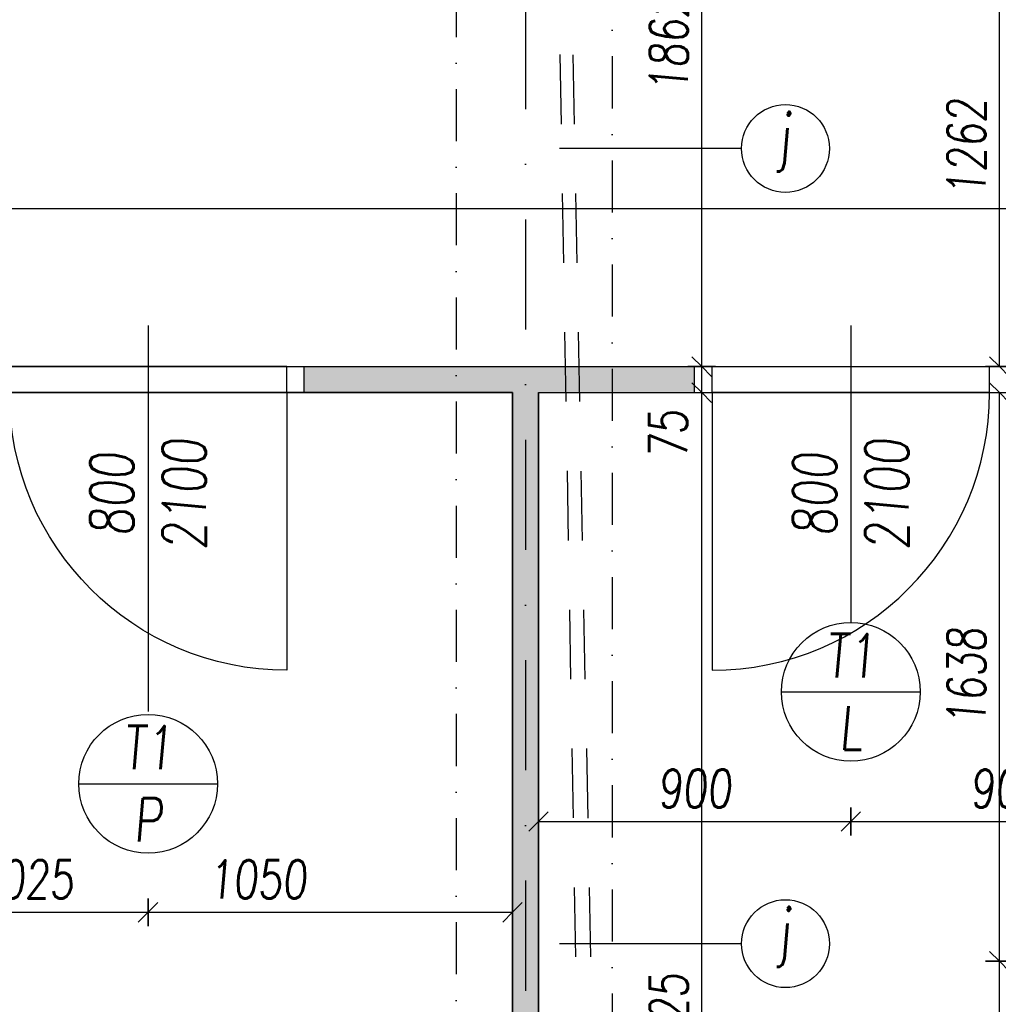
# Model space of a CAD drawing. Header units: millimetres. Extents: x 247761 to 294611, y 172579 to 236863.
# Tile 248 of 256: x 267853 to 270673, y 177918 to 180755. Entities that reach past the tile are written whole.
import ezdxf

# ---------------------------------------------------------------- set-up
doc = ezdxf.new("R2010")
doc.units = ezdxf.units.MM
for name, pattern in [('CK_Čerchovaná 50', [6, 3, -1.5, 0, -1.5]), ('ČERCHOVANÁ', [25.4, 12.7, -6.35, 0, -6.35]), ('ČÁRKOVANÁ01-01', [2, 1, -1])]:
    doc.linetypes.add(name, pattern=pattern)
doc.layers.add('DVERE', color=7, linetype='Continuous', true_color=0xf00000)
for name, color, linetype in [('KOTY', 7, 'Continuous'), ('KOTY 50', 7, 'Continuous'), ('KOTY-DVERE', 8, 'Continuous'), ('NOVA', 240, 'Continuous'), ('NOVÁ TENKÁ', 240, 'Continuous'), ('OSY', 7, 'Continuous'), ('TENKA', 4, 'Continuous'), ('ŠRAFA', 253, 'Continuous')]:
    doc.layers.add(name, color=color, linetype=linetype)
doc.layers.add('PLOCHY_MISTNOSTI', color=180, linetype='Continuous', plot=False)
doc.styles.add('CS-ROMANS', font='romans.shx', dxfattribs={"width": 0.75, "oblique": 5})
doc.dimstyles.new('A_KÓTA_50', dxfattribs={"dimtxt": 110, "dimasz": 2, "dimexe": 100, "dimexo": 1500, "dimgap": 40, "dimtad": 1, "dimrnd": 1, "dimdsep": 46, "dimtxsty": 'CS-ROMANS', "dimblk": 'KOT_CARA20', "dimcen": 45, "dimse1": 1, "dimse2": 1, "dimclrd": 256, "dimclre": 256, "dimclrt": 256, "dimadec": 0, "dimazin": 0, "dimtfac": 1, "dimtix": 1, "dimtmove": 2, "dimatfit": 3, "dimldrblk": 'OBLIQUE', "dimfxl": 0, "dimtolj": 1, "dimarcsym": 0})

# ---------------------------------------------------------------- blocks, each defined once
blk = doc.blocks.new('KOT_CARA20')
for p, q in [((0, 20), (0, -20)), ((0, 0), (-14.1, -14.1)), ((0, 0), (14.1, 14.1))]:
    blk.add_line(p, q)
blk = doc.blocks.new('*D94')
at = {"layer": 'Defpoints', "color": 0, "ltscale": 5, "transparency": 16777216}
for p in [(271148, 179217.8), (269348, 179162), (271148, 177623)]:
    blk.add_point(p, dxfattribs=at)
at = {"layer": 'KOTY 50', "lineweight": -2, "ltscale": 5, "transparency": 16777216}
blk.add_line((269350, 177623), (271146, 177623), dxfattribs=at)
at = {"layer": 'KOTY 50', "lineweight": -2, "ltscale": 5, "transparency": 16777216, "xscale": 2, "yscale": 2, "zscale": 2, "rotation": 180}
blk.add_blockref('KOT_CARA20', (269348, 177623), dxfattribs=at)
at = {"layer": 'KOTY 50', "lineweight": -2, "ltscale": 5, "transparency": 16777216, "xscale": 2, "yscale": 2, "zscale": 2}
blk.add_blockref('KOT_CARA20', (271148, 177623), dxfattribs=at)
at = {"layer": 'KOTY 50', "ltscale": 5, "transparency": 16777216, "insert": (270248, 177718), "char_height": 110, "attachment_point": 5, "style": 'CS-ROMANS'}
blk.add_mtext('\\A1;1800', dxfattribs=at)
blk = doc.blocks.new('_OBLIQUE')
at = {"color": 0, "linetype": 'ByBlock', "ltscale": 15}
blk.add_line((-0.5, -0.5), (0.5, 0.5), dxfattribs=at)
blk = doc.blocks.new('*D104')
at = {"layer": 'Defpoints', "color": 0, "ltscale": 5, "transparency": 16777216}
for p in [(268223, 179680.3), (266198, 179516.1), (268223, 178183)]:
    blk.add_point(p, dxfattribs=at)
at = {"layer": 'KOTY 50', "lineweight": -2, "ltscale": 5, "transparency": 16777216}
blk.add_line((266200, 178183), (268221, 178183), dxfattribs=at)
at = {"layer": 'KOTY 50', "lineweight": -2, "ltscale": 5, "transparency": 16777216, "xscale": 2, "yscale": 2, "zscale": 2, "rotation": 180}
blk.add_blockref('KOT_CARA20', (266198, 178183), dxfattribs=at)
at = {"layer": 'KOTY 50', "lineweight": -2, "ltscale": 5, "transparency": 16777216, "xscale": 2, "yscale": 2, "zscale": 2}
blk.add_blockref('KOT_CARA20', (268223, 178183), dxfattribs=at)
at = {"layer": 'KOTY 50', "ltscale": 5, "transparency": 16777216, "insert": (267867.3, 178278), "char_height": 110, "attachment_point": 5, "style": 'CS-ROMANS'}
blk.add_mtext('\\A1;2025', dxfattribs=at)
blk = doc.blocks.new('*D105')
at = {"layer": 'Defpoints', "color": 0, "ltscale": 5, "transparency": 16777216}
for p in [(268223, 179680.3), (269273, 178861.8), (269273, 178183)]:
    blk.add_point(p, dxfattribs=at)
at = {"layer": 'KOTY 50', "lineweight": -2, "ltscale": 5, "transparency": 16777216}
blk.add_line((268225, 178183), (269271, 178183), dxfattribs=at)
at = {"layer": 'KOTY 50', "lineweight": -2, "ltscale": 5, "transparency": 16777216, "xscale": 2, "yscale": 2, "zscale": 2, "rotation": 180}
blk.add_blockref('KOT_CARA20', (268223, 178183), dxfattribs=at)
at = {"layer": 'KOTY 50', "lineweight": -2, "ltscale": 5, "transparency": 16777216, "xscale": 2, "yscale": 2, "zscale": 2}
blk.add_blockref('KOT_CARA20', (269273, 178183), dxfattribs=at)
at = {"layer": 'KOTY 50', "ltscale": 5, "transparency": 16777216, "insert": (268538.4, 178278), "char_height": 110, "attachment_point": 5, "style": 'CS-ROMANS'}
blk.add_mtext('\\A1;1050', dxfattribs=at)
blk = doc.blocks.new('*D106')
at = {"layer": 'Defpoints', "color": 0, "ltscale": 5, "transparency": 16777216}
for p in [(269348, 179220.4), (270248, 179125.1), (270248, 178444.6)]:
    blk.add_point(p, dxfattribs=at)
at = {"layer": 'KOTY 50', "lineweight": -2, "ltscale": 5, "transparency": 16777216}
blk.add_line((269350, 178444.6), (270246, 178444.6), dxfattribs=at)
at = {"layer": 'KOTY 50', "lineweight": -2, "ltscale": 5, "transparency": 16777216, "xscale": 2, "yscale": 2, "zscale": 2, "rotation": 180}
blk.add_blockref('KOT_CARA20', (269348, 178444.6), dxfattribs=at)
at = {"layer": 'KOTY 50', "lineweight": -2, "ltscale": 5, "transparency": 16777216, "xscale": 2, "yscale": 2, "zscale": 2}
blk.add_blockref('KOT_CARA20', (270248, 178444.6), dxfattribs=at)
at = {"layer": 'KOTY 50', "ltscale": 5, "transparency": 16777216, "insert": (269798, 178539.6), "char_height": 110, "attachment_point": 5, "style": 'CS-ROMANS'}
blk.add_mtext('\\A1;900', dxfattribs=at)
blk = doc.blocks.new('*D107')
at = {"layer": 'Defpoints', "color": 0, "ltscale": 5, "transparency": 16777216}
for p in [(271148, 179217.8), (270248, 179125.1), (271148, 178444.6)]:
    blk.add_point(p, dxfattribs=at)
at = {"layer": 'KOTY 50', "lineweight": -2, "ltscale": 5, "transparency": 16777216}
blk.add_line((270250, 178444.6), (271146, 178444.6), dxfattribs=at)
at = {"layer": 'KOTY 50', "lineweight": -2, "ltscale": 5, "transparency": 16777216, "xscale": 2, "yscale": 2, "zscale": 2, "rotation": 180}
blk.add_blockref('KOT_CARA20', (270248, 178444.6), dxfattribs=at)
at = {"layer": 'KOTY 50', "lineweight": -2, "ltscale": 5, "transparency": 16777216, "xscale": 2, "yscale": 2, "zscale": 2}
blk.add_blockref('KOT_CARA20', (271148, 178444.6), dxfattribs=at)
at = {"layer": 'KOTY 50', "ltscale": 5, "transparency": 16777216, "insert": (270698, 178539.6), "char_height": 110, "attachment_point": 5, "style": 'CS-ROMANS'}
blk.add_mtext('\\A1;900', dxfattribs=at)
blk = doc.blocks.new('*D112')
at = {"layer": 'Defpoints', "color": 0, "ltscale": 5, "transparency": 16777216}
for p in [(271148, 180211), (254873, 180139.1), (271148, 180085.5)]:
    blk.add_point(p, dxfattribs=at)
at = {"layer": 'KOTY 50', "lineweight": -2, "ltscale": 5, "transparency": 16777216}
blk.add_line((254875, 180211), (271146, 180211), dxfattribs=at)
at = {"layer": 'KOTY 50', "lineweight": -2, "ltscale": 5, "transparency": 16777216, "xscale": 2, "yscale": 2, "zscale": 2, "rotation": 180}
blk.add_blockref('KOT_CARA20', (254873, 180211), dxfattribs=at)
at = {"layer": 'KOTY 50', "lineweight": -2, "ltscale": 5, "transparency": 16777216, "xscale": 2, "yscale": 2, "zscale": 2}
blk.add_blockref('KOT_CARA20', (271148, 180211), dxfattribs=at)
at = {"layer": 'KOTY 50', "ltscale": 5, "transparency": 16777216, "insert": (263010.5, 180306), "char_height": 110, "attachment_point": 5, "style": 'CS-ROMANS'}
blk.add_mtext('\\A1;16275', dxfattribs=at)
blk = doc.blocks.new('*D395')
at = {"layer": 'Defpoints', "color": 0, "ltscale": 5, "transparency": 16777216}
for p in [(269623.7, 179680.3), (269818.5, 179680.3), (269510.5, 177155.3)]:
    blk.add_point(p, dxfattribs=at)
at = {"layer": 'KOTY 50', "lineweight": -2, "ltscale": 5, "transparency": 16777216}
blk.add_line((269818.5, 177157.3), (269818.5, 179678.3), dxfattribs=at)
at = {"layer": 'KOTY 50', "lineweight": -2, "ltscale": 5, "transparency": 16777216, "xscale": 2, "yscale": 2, "zscale": 2}
for p, rotation in [((269818.5, 179680.3), 90), ((269818.5, 177155.3), 270)]:
    blk.add_blockref('KOT_CARA20', p, dxfattribs=dict(at, rotation=rotation))
at = {"layer": 'KOTY 50', "ltscale": 5, "transparency": 16777216, "insert": (269723.5, 177865.2), "char_height": 110, "attachment_point": 5, "rotation": 90, "style": 'CS-ROMANS'}
blk.add_mtext('\\A1;2525', dxfattribs=at)
blk = doc.blocks.new('*D396')
at = {"layer": 'Defpoints', "color": 0, "ltscale": 5, "transparency": 16777216}
for p in [(269623.7, 179755.3), (269818.5, 179755.3), (269623.7, 179680.3)]:
    blk.add_point(p, dxfattribs=at)
at = {"layer": 'KOTY 50', "lineweight": -2, "ltscale": 5, "transparency": 16777216}
for p, q in [((269818.5, 179757.3), (269818.5, 179759.3)), ((269818.5, 179680.3), (269818.5, 179755.3)), ((269818.5, 179678.3), (269818.5, 179676.3))]:
    blk.add_line(p, q, dxfattribs=at)
at = {"layer": 'KOTY 50', "lineweight": -2, "ltscale": 5, "transparency": 16777216, "xscale": 2, "yscale": 2, "zscale": 2}
for p, rotation in [((269818.5, 179755.3), 270), ((269818.5, 179680.3), 90)]:
    blk.add_blockref('KOT_CARA20', p, dxfattribs=dict(at, rotation=rotation))
at = {"layer": 'KOTY 50', "ltscale": 5, "transparency": 16777216, "insert": (269721.9, 179559.1), "char_height": 110, "attachment_point": 5, "rotation": 90, "style": 'CS-ROMANS'}
blk.add_mtext('\\A1;75', dxfattribs=at)
blk = doc.blocks.new('*D397')
at = {"layer": 'Defpoints', "color": 0, "ltscale": 5, "transparency": 16777216}
for p in [(269818.5, 181617.8), (269899.2, 181617.8), (269623.7, 179755.3)]:
    blk.add_point(p, dxfattribs=at)
at = {"layer": 'KOTY 50', "lineweight": -2, "ltscale": 5, "transparency": 16777216}
blk.add_line((269818.5, 179757.3), (269818.5, 181615.8), dxfattribs=at)
at = {"layer": 'KOTY 50', "lineweight": -2, "ltscale": 5, "transparency": 16777216, "xscale": 2, "yscale": 2, "zscale": 2}
for p, rotation in [((269818.5, 181617.8), 90), ((269818.5, 179755.3), 270)]:
    blk.add_blockref('KOT_CARA20', p, dxfattribs=dict(at, rotation=rotation))
at = {"layer": 'KOTY 50', "ltscale": 5, "transparency": 16777216, "insert": (269723.5, 180686.5), "char_height": 110, "attachment_point": 5, "rotation": 90, "style": 'CS-ROMANS'}
blk.add_mtext('\\A1;1862', dxfattribs=at)
blk = doc.blocks.new('*D409')
at = {"layer": 'Defpoints', "color": 0, "ltscale": 5, "transparency": 16777216}
for p in [(270676.2, 178041.8), (271148, 178041.8), (270492.4, 175055.3)]:
    blk.add_point(p, dxfattribs=at)
at = {"layer": 'KOTY 50', "lineweight": -2, "ltscale": 5, "transparency": 16777216}
blk.add_line((270676.2, 175057.3), (270676.2, 178039.8), dxfattribs=at)
at = {"layer": 'KOTY 50', "lineweight": -2, "ltscale": 5, "transparency": 16777216, "xscale": 2, "yscale": 2, "zscale": 2}
for p, rotation in [((270676.2, 178041.8), 90), ((270676.2, 175055.3), 270)]:
    blk.add_blockref('KOT_CARA20', p, dxfattribs=dict(at, rotation=rotation))
at = {"layer": 'KOTY 50', "ltscale": 5, "transparency": 16777216, "insert": (270581.2, 176548.5), "char_height": 110, "attachment_point": 5, "rotation": 90, "style": 'CS-ROMANS'}
blk.add_mtext('\\A1;2987', dxfattribs=at)
blk = doc.blocks.new('*D410')
at = {"layer": 'Defpoints', "color": 0, "ltscale": 5, "transparency": 16777216}
for p in [(270676.2, 179680.3), (270998, 179680.3), (271148, 178041.8)]:
    blk.add_point(p, dxfattribs=at)
at = {"layer": 'KOTY 50', "lineweight": -2, "ltscale": 5, "transparency": 16777216}
blk.add_line((270676.2, 178043.8), (270676.2, 179678.3), dxfattribs=at)
at = {"layer": 'KOTY 50', "lineweight": -2, "ltscale": 5, "transparency": 16777216, "xscale": 2, "yscale": 2, "zscale": 2}
for p, rotation in [((270676.2, 179680.3), 90), ((270676.2, 178041.8), 270)]:
    blk.add_blockref('KOT_CARA20', p, dxfattribs=dict(at, rotation=rotation))
at = {"layer": 'KOTY 50', "ltscale": 5, "transparency": 16777216, "insert": (270581.2, 178861), "char_height": 110, "attachment_point": 5, "rotation": 90, "style": 'CS-ROMANS'}
blk.add_mtext('\\A1;1638', dxfattribs=at)
blk = doc.blocks.new('*D411')
at = {"layer": 'Defpoints', "color": 0, "ltscale": 5, "transparency": 16777216}
for p in [(270676.2, 181017.8), (271293.9, 181017.8), (270797.1, 179755.3)]:
    blk.add_point(p, dxfattribs=at)
at = {"layer": 'KOTY 50', "lineweight": -2, "ltscale": 5, "transparency": 16777216}
blk.add_line((270676.2, 179757.3), (270676.2, 181015.8), dxfattribs=at)
at = {"layer": 'KOTY 50', "lineweight": -2, "ltscale": 5, "transparency": 16777216, "xscale": 2, "yscale": 2, "zscale": 2}
for p, rotation in [((270676.2, 181017.8), 90), ((270676.2, 179755.3), 270)]:
    blk.add_blockref('KOT_CARA20', p, dxfattribs=dict(at, rotation=rotation))
at = {"layer": 'KOTY 50', "ltscale": 5, "transparency": 16777216, "insert": (270581.2, 180386.5), "char_height": 110, "attachment_point": 5, "rotation": 90, "style": 'CS-ROMANS'}
blk.add_mtext('\\A1;1262', dxfattribs=at)

msp = doc.modelspace()

# ---------------------------------------------------------------- hatches: boundary and pattern name
at = {"layer": 'ŠRAFA', "ltscale": 5}
h = msp.add_hatch(dxfattribs=at)
h.set_pattern_fill('ANSI36', color=256, scale=10)
h.paths.add_polyline_path([(268673.017, 179755.259), (268673.017, 179680.259), (269273.017, 179680.259), (269273.017, 177155.259), (269348.017, 177155.259), (269348.017, 179680.259), (269798.017, 179680.259), (269798.017, 179755.259)])
h.paths.add_polyline_path([(269273.017, 176555.259), (269348.017, 176555.259), (269348.017, 174855.259), (269273.017, 174855.259)])

# ---------------------------------------------------------------- linework, layer by layer
at = {"layer": 'DVERE'}
msp.add_lwpolyline([(269798.017, 179680.259), (269798.017, 179755.259)], dxfattribs=at)
msp.add_lwpolyline([(269848.017, 179680.259), (269848.017, 178880.259, 0.41421356), (270648.017, 179680.259)], format="xyb", dxfattribs=at)
at = {"layer": 'KOTY', "linetype": 'ČÁRKOVANÁ01-01', "ltscale": 200}
for p in [(269510.517, 174855.259), (269560.517, 174855.259)]:
    msp.add_line(p, (269110.517, 198055.259), dxfattribs=at)
at = {"layer": 'KOTY-DVERE', "ltscale": 5}
for p, q in [((269933.095, 180383.88), (269408.963, 180383.88)), ((269933.095, 178092.434), (269408.963, 178092.434))]:
    msp.add_line(p, q, dxfattribs=at)
at = {"layer": 'KOTY-DVERE'}
for p, q in [((268223.017, 179873.986), (268223.017, 178761.13)), ((270248.017, 179873.986), (270248.017, 179018.157)), ((270048.017, 178818.157), (270448.017, 178818.157)), ((268023.017, 178553.178), (268423.017, 178553.178))]:
    msp.add_line(p, q, dxfattribs=at)
for centre, radius in [((270059.652, 180383.88), 126.556), ((270248.017, 178818.157), 200), ((268223.017, 178553.178), 200), ((270059.652, 178092.434), 126.556)]:
    msp.add_circle(centre, radius, dxfattribs=at)
at = {"layer": 'NOVA'}
for points in [[(268076.599, 179755.259), (271148.017, 179755.259)], [(268076.599, 179680.259), (269273.017, 179680.259)], [(269273.017, 179680.259), (269273.017, 177155.259)], [(269348.017, 179680.259), (269348.017, 177155.259)], [(269348.017, 179680.259), (271148.017, 179680.259)]]:
    msp.add_lwpolyline(points, dxfattribs=at)
at = {"layer": 'NOVÁ TENKÁ'}
for points in [[(268623.017, 179755.259), (267823.017, 179755.259)], [(268623.017, 179680.259), (268623.017, 179755.259)], [(268673.017, 179680.259), (268673.017, 179755.259)], [(269848.017, 179680.259), (269848.017, 179755.259)], [(269848.017, 179755.259), (270648.017, 179755.259)], [(270648.017, 179680.259), (270648.017, 179755.259)], [(267823.017, 179680.259), (268623.017, 179680.259)], [(270648.017, 179680.259), (269848.017, 179680.259)]]:
    msp.add_lwpolyline(points, dxfattribs=at)
msp.add_lwpolyline([(268623.017, 179680.259), (268623.017, 178880.259, -0.41421356), (267823.017, 179680.259)], format="xyb", dxfattribs=at)
at = {"layer": 'OSY', "linetype": 'ČERCHOVANÁ', "ltscale": 25}
msp.add_line((269310.517, 199232.667), (269310.517, 174158.02), dxfattribs=at)
at = {"layer": 'PLOCHY_MISTNOSTI', "ltscale": 5}
for points in [[(254873.017, 179755.259), (271148.017, 179755.259), (271148.017, 181617.759), (269510.517, 181617.759), (269510.517, 181455.259), (269110.517, 181455.259), (269110.517, 181655.259), (263210.517, 181655.259), (263210.517, 181455.259), (262810.517, 181455.259), (262810.517, 181655.259), (256910.517, 181655.259), (256910.517, 181455.259), (256510.517, 181455.259), (256510.517, 181617.759), (254873.017, 181617.759), (254873.017, 179755.259)], [(266193.017, 175055.259), (269273.017, 175055.259), (269273.017, 176555.259), (269110.517, 176555.259), (269110.517, 177155.259), (269273.017, 177155.259), (269273.017, 179680.259), (266193.017, 179680.259), (266193.017, 175055.259)], [(269348.017, 179680.259), (271148.017, 179680.259), (271148.017, 178041.759), (275860.517, 178041.759), (275860.517, 177092.759), (275760.517, 177092.759), (275760.517, 177155.259), (275360.517, 177155.259), (275360.517, 176555.259), (275760.517, 176555.259), (275760.517, 176617.759), (275860.517, 176617.759), (275860.517, 175055.259), (269348.017, 175055.259), (269348.017, 176555.259), (269510.517, 176555.259), (269510.517, 177155.259), (269348.017, 177155.259), (269348.017, 179680.259)]]:
    msp.add_lwpolyline(points, close=True, dxfattribs=at)
at = {"layer": 'TENKA', "linetype": 'CK_Čerchovaná 50', "ltscale": 50}
for p, q in [((269560.517, 198055.259), (269560.517, 174855.259)), ((269110.517, 181455.259), (269110.517, 177155.259))]:
    msp.add_line(p, q, dxfattribs=at)

# ---------------------------------------------------------------- texts
at = {"layer": 'KOTY-DVERE', "char_height": 125, "attachment_point": 5, "style": 'CS-ROMANS'}
for s, width, insert in [('j', 141.62944, (270054.449, 180400.78)), ('T1\\PL', 125, (270248.017, 178818.157)), ('T1\\PP', 125, (268223.017, 178553.178)), ('j', 141.62944, (270054.449, 178109.334))]:
    msp.add_mtext_dynamic_manual_height_columns(s, width=width, gutter_width=12.5, heights=[0], dxfattribs=dict(at, insert=insert))
at = {"layer": 'KOTY-DVERE', "char_height": 125, "attachment_point": 5, "rotation": 90, "style": 'CS-ROMANS'}
for insert in [(268223.017, 179386.583), (270248.017, 179386.583)]:
    msp.add_mtext('\\A1;800\\P2100', dxfattribs=dict(at, insert=insert))

# ---------------------------------------------------------------- dimensions: what is measured, and where the dimension line sits
at = {"layer": 'KOTY 50', "ltscale": 5}
for base, p1, p2, picture, middle in [((269818.499, 181617.759), (269623.696, 179755.259), (269899.159, 181617.759), '*D397', (269723.499, 180686.509)), ((270676.155, 181017.759), (270797.118, 179755.259), (271293.875, 181017.759), '*D411', (270581.155, 180386.509)), ((270676.155, 179680.259), (271148.017, 178041.759), (270998.018, 179680.259), '*D410', (270581.155, 178861.009)), ((270676.155, 178041.759), (270492.351, 175055.259), (271148.017, 178041.759), '*D409', (270581.155, 176548.509))]:
    dim = msp.add_linear_dim(base=base, p1=p1, p2=p2, angle=90, dimstyle='A_KÓTA_50', dxfattribs=at)
    dim.commit()
    dim.dimension.update_dxf_attribs({"geometry": picture, "text_midpoint": middle})
for base, p1, p2, picture, middle in [((271148.017, 180210.998), (254873.017, 180139.136), (271148.017, 180085.502), '*D112', (263010.517, 180305.998)), ((270248.017, 178444.593), (269348.017, 179220.357), (270248.017, 179125.059), '*D106', (269798.017, 178539.593)), ((271148.017, 177622.994), (269348.017, 179161.991), (271148.017, 179217.759), '*D94', (270248.017, 177717.994)), ((271148.017, 178444.593), (270248.017, 179125.059), (271148.017, 179217.759), '*D107', (270698.017, 178539.593))]:
    dim = msp.add_linear_dim(base=base, p1=p1, p2=p2, dimstyle='A_KÓTA_50', dxfattribs=at)
    dim.commit()
    dim.dimension.update_dxf_attribs({"geometry": picture, "text_midpoint": middle})
for base, p1, p2, picture, middle in [((269818.499, 179755.259), (269623.696, 179680.259), (269623.696, 179755.259), '*D396', (269721.864, 179559.093)), ((269818.499, 179680.259), (269510.517, 177155.259), (269623.696, 179680.259), '*D395', (269723.499, 177865.187))]:
    dim = msp.add_linear_dim(base=base, p1=p1, p2=p2, angle=90, dimstyle='A_KÓTA_50', dxfattribs=at)
    dim.commit()
    dim.dimension.update_dxf_attribs({"geometry": picture, "text_midpoint": middle, "dimtype": 128})
for base, p1, p2, picture, middle in [((268223.017, 178182.993), (266198.017, 179516.077), (268223.017, 179680.259), '*D104', (267867.331, 178277.993)), ((269273.017, 178182.993), (268223.017, 179680.259), (269273.017, 178861.834), '*D105', (268538.381, 178277.993))]:
    dim = msp.add_linear_dim(base=base, p1=p1, p2=p2, dimstyle='A_KÓTA_50', dxfattribs=at)
    dim.commit()
    dim.dimension.update_dxf_attribs({"geometry": picture, "text_midpoint": middle, "dimtype": 128})

doc.saveas('drawing.dxf')
